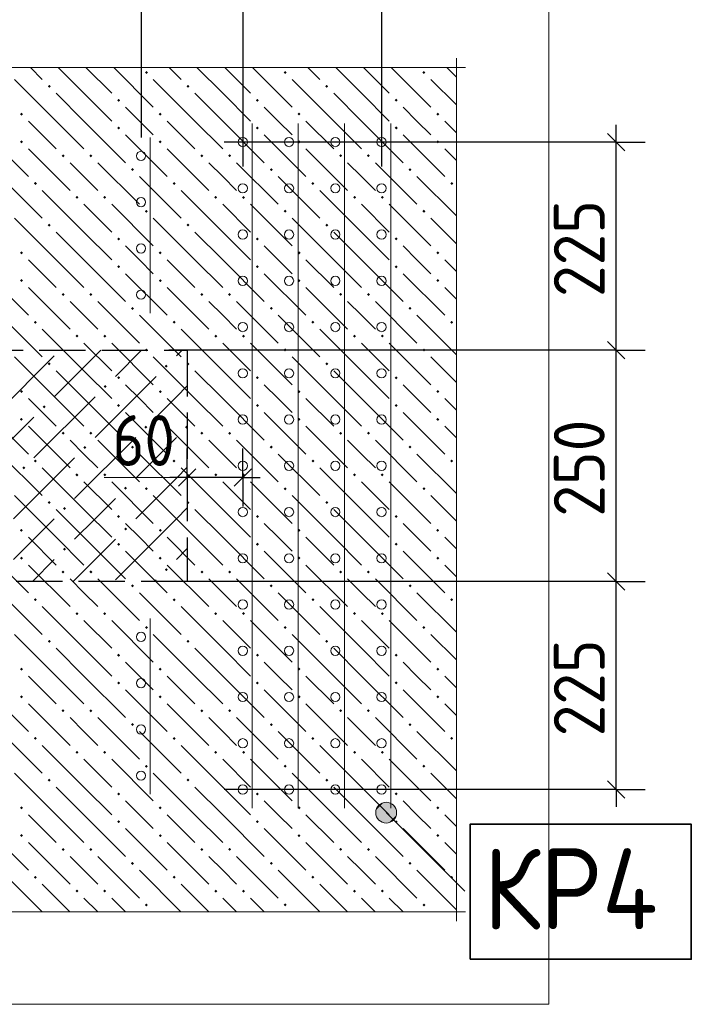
# Model space of a CAD drawing. Header units: millimetres. Extents: x 0 to 50400, y 0 to 35640.
# Tile 14 of 46: x 21059 to 24543, y 10773 to 15882. Entities that reach past the tile are written whole.
import ezdxf

# ---------------------------------------------------------------- set-up
doc = ezdxf.new("R2010")
doc.units = ezdxf.units.MM
doc.linetypes.add('______2', pattern=[324, 240, -84])
for name, color, linetype, lineweight in [('Standard', 7, 'Continuous', 25), ('ЖБ Перекрытие верхний уровень', 7, 'Continuous', 35), ('ЖБ Пилон', 7, 'Continuous', 35), ('Общий01', 7, 'Continuous', 13), ('Размерная линия_ общее', 7, 'Continuous', 13), ('Текст_ общее', 7, 'Continuous', 25)]:
    doc.layers.add(name, color=color, linetype=linetype, lineweight=lineweight)
doc.layers.add('Вспомогательная арматура', color=7, linetype='Continuous', lineweight=18, true_color=0x656565)
doc.layers.add('Поперечная арматура', color=7, linetype='Continuous', lineweight=18, true_color=0x5a2814)
doc.layers.add('Размерная выноска', color=7, linetype='Continuous')
doc.styles.add('ISOCPEUR', font='txt')

msp = doc.modelspace()

# ---------------------------------------------------------------- hatches: boundary and pattern name
at = {"layer": 'Standard', "linetype": 'Continuous', "lineweight": 13, "transparency": 33554687}
for points in [[(21811.1, 14084.3), (21818.9, 14092.1), (21826.7, 14084.3), (21818.9, 14076.5)], [(21494.3, 13978.7), (21502.1, 13986.5), (21509.9, 13978.7), (21502.1, 13970.9)], [(21177.5, 13873.1), (21185.3, 13880.9), (21193.1, 13873.1), (21185.3, 13865.3)], [(21705.5, 13767.5), (21713.3, 13775.3), (21721.1, 13767.5), (21713.3, 13759.7)], [(21916.7, 13767.5), (21924.5, 13775.3), (21927.9, 13771.9), (21927.9, 13763.1), (21924.5, 13759.7)], [(21388.7, 13661.9), (21396.5, 13669.7), (21404.3, 13661.9), (21396.5, 13654.1)], [(21071.9, 13556.3), (21079.7, 13564.1), (21087.5, 13556.3), (21079.7, 13548.5)], [(21599.9, 13450.7), (21607.7, 13458.5), (21615.5, 13450.7), (21607.7, 13442.9)], [(21283.1, 13345.1), (21290.9, 13352.9), (21298.7, 13345.1), (21290.9, 13337.3)], [(21599.9, 13239.5), (21607.7, 13247.3), (21615.5, 13239.5), (21607.7, 13231.7)], [(21283.1, 13133.9), (21290.9, 13141.7), (21298.7, 13133.9), (21290.9, 13126.1)], [(21811.1, 13028.3), (21818.9, 13036.1), (21826.7, 13028.3), (21818.9, 13020.5)]]:
    msp.add_hatch(color=7, dxfattribs=at).paths.add_polyline_path(points, flags=16)
at = {"layer": 'ЖБ Перекрытие верхний уровень', "linetype": 'Continuous', "lineweight": 18, "transparency": 33554687}
for points in [[(21707.9, 15608.3), (21715.7, 15616.1), (21723.5, 15608.3), (21715.7, 15600.5)], [(22427.9, 15608.3), (22435.7, 15616.1), (22443.5, 15608.3), (22435.7, 15600.5)], [(23147.9, 15608.3), (23155.7, 15616.1), (23163.5, 15608.3), (23155.7, 15600.5)], [(21203.9, 15536.3), (21211.7, 15544.1), (21219.5, 15536.3), (21211.7, 15528.5)], [(21923.9, 15536.3), (21931.7, 15544.1), (21939.5, 15536.3), (21931.7, 15528.5)], [(22643.9, 15536.3), (22651.7, 15544.1), (22659.5, 15536.3), (22651.7, 15528.5)], [(21563.9, 15464.3), (21571.7, 15472.1), (21579.5, 15464.3), (21571.7, 15456.5)], [(22283.9, 15464.3), (22291.7, 15472.1), (22299.5, 15464.3), (22291.7, 15456.5)], [(23003.9, 15464.3), (23011.7, 15472.1), (23019.5, 15464.3), (23011.7, 15456.5)], [(21059.9, 15392.3), (21067.7, 15400.1), (21075.5, 15392.3), (21067.7, 15384.5)], [(21779.9, 15392.3), (21787.7, 15400.1), (21795.5, 15392.3), (21787.7, 15384.5)], [(22499.9, 15392.3), (22507.7, 15400.1), (22515.5, 15392.3), (22507.7, 15384.5)], [(23219.9, 15392.3), (23227.7, 15400.1), (23235.5, 15392.3), (23227.7, 15384.5)], [(21563.9, 15320.3), (21571.7, 15328.1), (21579.5, 15320.3), (21571.7, 15312.5)], [(22283.9, 15320.3), (22291.7, 15328.1), (22299.5, 15320.3), (22291.7, 15312.5)], [(23003.9, 15320.3), (23011.7, 15328.1), (23019.5, 15320.3), (23011.7, 15312.5)], [(21059.9, 15248.3), (21067.7, 15256.1), (21075.5, 15248.3), (21067.7, 15240.5)], [(21779.9, 15248.3), (21787.7, 15256.1), (21795.5, 15248.3), (21787.7, 15240.5)], [(22499.9, 15248.3), (22507.7, 15256.1), (22515.5, 15248.3), (22507.7, 15240.5)], [(23219.9, 15248.3), (23227.7, 15256.1), (23235.5, 15248.3), (23227.7, 15240.5)], [(21275.9, 15176.3), (21283.7, 15184.1), (21291.5, 15176.3), (21283.7, 15168.5)], [(21419.9, 15176.3), (21427.7, 15184.1), (21435.5, 15176.3), (21427.7, 15168.5)], [(21995.9, 15176.3), (22003.7, 15184.1), (22011.5, 15176.3), (22003.7, 15168.5)], [(22139.9, 15176.3), (22147.7, 15184.1), (22155.5, 15176.3), (22147.7, 15168.5)], [(22715.9, 15176.3), (22723.7, 15184.1), (22731.5, 15176.3), (22723.7, 15168.5)], [(22859.9, 15176.3), (22867.7, 15184.1), (22875.5, 15176.3), (22867.7, 15168.5)], [(21635.9, 15104.3), (21643.7, 15112.1), (21651.5, 15104.3), (21643.7, 15096.5)], [(22355.9, 15104.3), (22363.7, 15112.1), (22371.5, 15104.3), (22363.7, 15096.5)], [(23075.9, 15104.3), (23083.7, 15112.1), (23091.5, 15104.3), (23083.7, 15096.5)], [(21131.9, 15032.3), (21139.7, 15040.1), (21147.5, 15032.3), (21139.7, 15024.5)], [(21851.9, 15032.3), (21859.7, 15040.1), (21867.5, 15032.3), (21859.7, 15024.5)], [(22571.9, 15032.3), (22579.7, 15040.1), (22587.5, 15032.3), (22579.7, 15024.5)], [(23291.9, 15032.3), (23299.7, 15040.1), (23307.5, 15032.3), (23299.7, 15024.5)], [(21347.9, 14960.3), (21355.7, 14968.1), (21363.5, 14960.3), (21355.7, 14952.5)], [(21491.9, 14960.3), (21499.7, 14968.1), (21507.5, 14960.3), (21499.7, 14952.5)], [(22067.9, 14960.3), (22075.7, 14968.1), (22083.5, 14960.3), (22075.7, 14952.5)], [(22211.9, 14960.3), (22219.7, 14968.1), (22227.5, 14960.3), (22219.7, 14952.5)], [(22787.9, 14960.3), (22795.7, 14968.1), (22803.5, 14960.3), (22795.7, 14952.5)], [(22931.9, 14960.3), (22939.7, 14968.1), (22947.5, 14960.3), (22939.7, 14952.5)], [(21707.9, 14888.3), (21715.7, 14896.1), (21723.5, 14888.3), (21715.7, 14880.5)], [(22427.9, 14888.3), (22435.7, 14896.1), (22443.5, 14888.3), (22435.7, 14880.5)], [(23147.9, 14888.3), (23155.7, 14896.1), (23163.5, 14888.3), (23155.7, 14880.5)], [(21203.9, 14816.3), (21211.7, 14824.1), (21219.5, 14816.3), (21211.7, 14808.5)], [(21923.9, 14816.3), (21931.7, 14824.1), (21939.5, 14816.3), (21931.7, 14808.5)], [(22643.9, 14816.3), (22651.7, 14824.1), (22659.5, 14816.3), (22651.7, 14808.5)], [(21563.9, 14744.3), (21571.7, 14752.1), (21579.5, 14744.3), (21571.7, 14736.5)], [(22283.9, 14744.3), (22291.7, 14752.1), (22299.5, 14744.3), (22291.7, 14736.5)], [(23003.9, 14744.3), (23011.7, 14752.1), (23019.5, 14744.3), (23011.7, 14736.5)], [(21059.9, 14672.3), (21067.7, 14680.1), (21075.5, 14672.3), (21067.7, 14664.5)], [(21779.9, 14672.3), (21787.7, 14680.1), (21795.5, 14672.3), (21787.7, 14664.5)], [(22499.9, 14672.3), (22507.7, 14680.1), (22515.5, 14672.3), (22507.7, 14664.5)], [(23219.9, 14672.3), (23227.7, 14680.1), (23235.5, 14672.3), (23227.7, 14664.5)], [(21563.9, 14600.3), (21571.7, 14608.1), (21579.5, 14600.3), (21571.7, 14592.5)], [(22283.9, 14600.3), (22291.7, 14608.1), (22299.5, 14600.3), (22291.7, 14592.5)], [(23003.9, 14600.3), (23011.7, 14608.1), (23019.5, 14600.3), (23011.7, 14592.5)], [(21059.9, 14528.3), (21067.7, 14536.1), (21075.5, 14528.3), (21067.7, 14520.5)], [(21779.9, 14528.3), (21787.7, 14536.1), (21795.5, 14528.3), (21787.7, 14520.5)], [(22499.9, 14528.3), (22507.7, 14536.1), (22515.5, 14528.3), (22507.7, 14520.5)], [(23219.9, 14528.3), (23227.7, 14536.1), (23235.5, 14528.3), (23227.7, 14520.5)], [(21275.9, 14456.3), (21283.7, 14464.1), (21291.5, 14456.3), (21283.7, 14448.5)], [(21419.9, 14456.3), (21427.7, 14464.1), (21435.5, 14456.3), (21427.7, 14448.5)], [(21995.9, 14456.3), (22003.7, 14464.1), (22011.5, 14456.3), (22003.7, 14448.5)], [(22139.9, 14456.3), (22147.7, 14464.1), (22155.5, 14456.3), (22147.7, 14448.5)], [(22715.9, 14456.3), (22723.7, 14464.1), (22731.5, 14456.3), (22723.7, 14448.5)], [(22859.9, 14456.3), (22867.7, 14464.1), (22875.5, 14456.3), (22867.7, 14448.5)], [(21635.9, 14384.3), (21643.7, 14392.1), (21651.5, 14384.3), (21643.7, 14376.5)], [(22355.9, 14384.3), (22363.7, 14392.1), (22371.5, 14384.3), (22363.7, 14376.5)], [(23075.9, 14384.3), (23083.7, 14392.1), (23091.5, 14384.3), (23083.7, 14376.5)], [(21131.9, 14312.3), (21139.7, 14320.1), (21147.5, 14312.3), (21139.7, 14304.5)], [(21851.9, 14312.3), (21859.7, 14320.1), (21867.5, 14312.3), (21859.7, 14304.5)], [(22571.9, 14312.3), (22579.7, 14320.1), (22587.5, 14312.3), (22579.7, 14304.5)], [(23291.9, 14312.3), (23299.7, 14320.1), (23307.5, 14312.3), (23299.7, 14304.5)], [(21347.9, 14240.3), (21355.7, 14248.1), (21363.5, 14240.3), (21355.7, 14232.5)], [(21491.9, 14240.3), (21499.7, 14248.1), (21507.5, 14240.3), (21499.7, 14232.5)], [(22067.9, 14240.3), (22075.7, 14248.1), (22083.5, 14240.3), (22075.7, 14232.5)], [(22211.9, 14240.3), (22219.7, 14248.1), (22227.5, 14240.3), (22219.7, 14232.5)], [(22787.9, 14240.3), (22795.7, 14248.1), (22803.5, 14240.3), (22795.7, 14232.5)], [(22931.9, 14240.3), (22939.7, 14248.1), (22947.5, 14240.3), (22939.7, 14232.5)], [(21707.9, 14168.3), (21715.7, 14176.1), (21723.5, 14168.3), (21715.7, 14160.5)], [(22427.9, 14168.3), (22435.7, 14176.1), (22443.5, 14168.3), (22435.7, 14160.5)], [(23147.9, 14168.3), (23155.7, 14176.1), (23163.5, 14168.3), (23155.7, 14160.5)], [(21203.9, 14096.3), (21211.7, 14104.1), (21219.5, 14096.3), (21211.7, 14088.5)], [(21923.9, 14096.3), (21931.7, 14104.1), (21939.5, 14096.3), (21931.7, 14088.5)], [(22643.9, 14096.3), (22651.7, 14104.1), (22659.5, 14096.3), (22651.7, 14088.5)], [(21563.9, 14024.3), (21571.7, 14032.1), (21579.5, 14024.3), (21571.7, 14016.5)], [(22283.9, 14024.3), (22291.7, 14032.1), (22299.5, 14024.3), (22291.7, 14016.5)], [(23003.9, 14024.3), (23011.7, 14032.1), (23019.5, 14024.3), (23011.7, 14016.5)], [(21059.9, 13952.3), (21067.7, 13960.1), (21075.5, 13952.3), (21067.7, 13944.5)], [(21779.9, 13952.3), (21787.7, 13960.1), (21795.5, 13952.3), (21787.7, 13944.5)], [(22499.9, 13952.3), (22507.7, 13960.1), (22515.5, 13952.3), (22507.7, 13944.5)], [(23219.9, 13952.3), (23227.7, 13960.1), (23235.5, 13952.3), (23227.7, 13944.5)], [(21563.9, 13880.3), (21571.7, 13888.1), (21579.5, 13880.3), (21571.7, 13872.5)], [(22283.9, 13880.3), (22291.7, 13888.1), (22299.5, 13880.3), (22291.7, 13872.5)], [(23003.9, 13880.3), (23011.7, 13888.1), (23019.5, 13880.3), (23011.7, 13872.5)], [(21059.9, 13808.3), (21067.7, 13816.1), (21075.5, 13808.3), (21067.7, 13800.5)], [(21779.9, 13808.3), (21787.7, 13816.1), (21795.5, 13808.3), (21787.7, 13800.5)], [(22499.9, 13808.3), (22507.7, 13816.1), (22515.5, 13808.3), (22507.7, 13800.5)], [(23219.9, 13808.3), (23227.7, 13816.1), (23235.5, 13808.3), (23227.7, 13800.5)], [(21275.9, 13736.3), (21283.7, 13744.1), (21291.5, 13736.3), (21283.7, 13728.5)], [(21419.9, 13736.3), (21427.7, 13744.1), (21435.5, 13736.3), (21427.7, 13728.5)], [(21995.9, 13736.3), (22003.7, 13744.1), (22011.5, 13736.3), (22003.7, 13728.5)], [(22139.9, 13736.3), (22147.7, 13744.1), (22155.5, 13736.3), (22147.7, 13728.5)], [(22715.9, 13736.3), (22723.7, 13744.1), (22731.5, 13736.3), (22723.7, 13728.5)], [(22859.9, 13736.3), (22867.7, 13744.1), (22875.5, 13736.3), (22867.7, 13728.5)], [(21635.9, 13664.3), (21643.7, 13672.1), (21651.5, 13664.3), (21643.7, 13656.5)], [(22355.9, 13664.3), (22363.7, 13672.1), (22371.5, 13664.3), (22363.7, 13656.5)], [(23075.9, 13664.3), (23083.7, 13672.1), (23091.5, 13664.3), (23083.7, 13656.5)], [(21131.9, 13592.3), (21139.7, 13600.1), (21147.5, 13592.3), (21139.7, 13584.5)], [(21851.9, 13592.3), (21859.7, 13600.1), (21867.5, 13592.3), (21859.7, 13584.5)], [(22571.9, 13592.3), (22579.7, 13600.1), (22587.5, 13592.3), (22579.7, 13584.5)], [(23291.9, 13592.3), (23299.7, 13600.1), (23307.5, 13592.3), (23299.7, 13584.5)], [(21347.9, 13520.3), (21355.7, 13528.1), (21363.5, 13520.3), (21355.7, 13512.5)], [(21491.9, 13520.3), (21499.7, 13528.1), (21507.5, 13520.3), (21499.7, 13512.5)], [(22067.9, 13520.3), (22075.7, 13528.1), (22083.5, 13520.3), (22075.7, 13512.5)], [(22211.9, 13520.3), (22219.7, 13528.1), (22227.5, 13520.3), (22219.7, 13512.5)], [(22787.9, 13520.3), (22795.7, 13528.1), (22803.5, 13520.3), (22795.7, 13512.5)], [(22931.9, 13520.3), (22939.7, 13528.1), (22947.5, 13520.3), (22939.7, 13512.5)], [(21707.9, 13448.3), (21715.7, 13456.1), (21723.5, 13448.3), (21715.7, 13440.5)], [(22427.9, 13448.3), (22435.7, 13456.1), (22443.5, 13448.3), (22435.7, 13440.5)], [(23147.9, 13448.3), (23155.7, 13456.1), (23163.5, 13448.3), (23155.7, 13440.5)], [(21203.9, 13376.3), (21211.7, 13384.1), (21219.5, 13376.3), (21211.7, 13368.5)], [(21923.9, 13376.3), (21931.7, 13384.1), (21939.5, 13376.3), (21931.7, 13368.5)], [(22643.9, 13376.3), (22651.7, 13384.1), (22659.5, 13376.3), (22651.7, 13368.5)], [(21563.9, 13304.3), (21571.7, 13312.1), (21579.5, 13304.3), (21571.7, 13296.5)], [(22283.9, 13304.3), (22291.7, 13312.1), (22299.5, 13304.3), (22291.7, 13296.5)], [(23003.9, 13304.3), (23011.7, 13312.1), (23019.5, 13304.3), (23011.7, 13296.5)], [(21059.9, 13232.3), (21067.7, 13240.1), (21075.5, 13232.3), (21067.7, 13224.5)], [(21779.9, 13232.3), (21787.7, 13240.1), (21795.5, 13232.3), (21787.7, 13224.5)], [(22499.9, 13232.3), (22507.7, 13240.1), (22515.5, 13232.3), (22507.7, 13224.5)], [(23219.9, 13232.3), (23227.7, 13240.1), (23235.5, 13232.3), (23227.7, 13224.5)], [(21563.9, 13160.3), (21571.7, 13168.1), (21579.5, 13160.3), (21571.7, 13152.5)], [(22283.9, 13160.3), (22291.7, 13168.1), (22299.5, 13160.3), (22291.7, 13152.5)], [(23003.9, 13160.3), (23011.7, 13168.1), (23019.5, 13160.3), (23011.7, 13152.5)], [(21059.9, 13088.3), (21067.7, 13096.1), (21075.5, 13088.3), (21067.7, 13080.5)], [(21779.9, 13088.3), (21787.7, 13096.1), (21795.5, 13088.3), (21787.7, 13080.5)], [(22499.9, 13088.3), (22507.7, 13096.1), (22515.5, 13088.3), (22507.7, 13080.5)], [(23219.9, 13088.3), (23227.7, 13096.1), (23235.5, 13088.3), (23227.7, 13080.5)], [(21275.9, 13016.3), (21283.7, 13024.1), (21291.5, 13016.3), (21283.7, 13008.5)], [(21419.9, 13016.3), (21427.7, 13024.1), (21435.5, 13016.3), (21427.7, 13008.5)], [(21995.9, 13016.3), (22003.7, 13024.1), (22011.5, 13016.3), (22003.7, 13008.5)], [(22139.9, 13016.3), (22147.7, 13024.1), (22155.5, 13016.3), (22147.7, 13008.5)], [(22715.9, 13016.3), (22723.7, 13024.1), (22731.5, 13016.3), (22723.7, 13008.5)], [(22859.9, 13016.3), (22867.7, 13024.1), (22875.5, 13016.3), (22867.7, 13008.5)], [(21635.9, 12944.3), (21643.7, 12952.1), (21651.5, 12944.3), (21643.7, 12936.5)], [(22355.9, 12944.3), (22363.7, 12952.1), (22371.5, 12944.3), (22363.7, 12936.5)], [(23075.9, 12944.3), (23083.7, 12952.1), (23091.5, 12944.3), (23083.7, 12936.5)], [(21131.9, 12872.3), (21139.7, 12880.1), (21147.5, 12872.3), (21139.7, 12864.5)], [(21851.9, 12872.3), (21859.7, 12880.1), (21867.5, 12872.3), (21859.7, 12864.5)], [(22571.9, 12872.3), (22579.7, 12880.1), (22587.5, 12872.3), (22579.7, 12864.5)], [(23291.9, 12872.3), (23299.7, 12880.1), (23307.5, 12872.3), (23299.7, 12864.5)], [(21347.9, 12800.3), (21355.7, 12808.1), (21363.5, 12800.3), (21355.7, 12792.5)], [(21491.9, 12800.3), (21499.7, 12808.1), (21507.5, 12800.3), (21499.7, 12792.5)], [(22067.9, 12800.3), (22075.7, 12808.1), (22083.5, 12800.3), (22075.7, 12792.5)], [(22211.9, 12800.3), (22219.7, 12808.1), (22227.5, 12800.3), (22219.7, 12792.5)], [(22787.9, 12800.3), (22795.7, 12808.1), (22803.5, 12800.3), (22795.7, 12792.5)], [(22931.9, 12800.3), (22939.7, 12808.1), (22947.5, 12800.3), (22939.7, 12792.5)], [(21707.9, 12728.3), (21715.7, 12736.1), (21723.5, 12728.3), (21715.7, 12720.5)], [(22427.9, 12728.3), (22435.7, 12736.1), (22443.5, 12728.3), (22435.7, 12720.5)], [(23147.9, 12728.3), (23155.7, 12736.1), (23163.5, 12728.3), (23155.7, 12720.5)], [(21203.9, 12656.3), (21211.7, 12664.1), (21219.5, 12656.3), (21211.7, 12648.5)], [(21923.9, 12656.3), (21931.7, 12664.1), (21939.5, 12656.3), (21931.7, 12648.5)], [(22643.9, 12656.3), (22651.7, 12664.1), (22659.5, 12656.3), (22651.7, 12648.5)], [(21563.9, 12584.3), (21571.7, 12592.1), (21579.5, 12584.3), (21571.7, 12576.5)], [(22283.9, 12584.3), (22291.7, 12592.1), (22299.5, 12584.3), (22291.7, 12576.5)], [(23003.9, 12584.3), (23011.7, 12592.1), (23019.5, 12584.3), (23011.7, 12576.5)], [(21059.9, 12512.3), (21067.7, 12520.1), (21075.5, 12512.3), (21067.7, 12504.5)], [(21779.9, 12512.3), (21787.7, 12520.1), (21795.5, 12512.3), (21787.7, 12504.5)], [(22499.9, 12512.3), (22507.7, 12520.1), (22515.5, 12512.3), (22507.7, 12504.5)], [(23219.9, 12512.3), (23227.7, 12520.1), (23235.5, 12512.3), (23227.7, 12504.5)], [(21563.9, 12440.3), (21571.7, 12448.1), (21579.5, 12440.3), (21571.7, 12432.5)], [(22283.9, 12440.3), (22291.7, 12448.1), (22299.5, 12440.3), (22291.7, 12432.5)], [(23003.9, 12440.3), (23011.7, 12448.1), (23019.5, 12440.3), (23011.7, 12432.5)], [(21059.9, 12368.3), (21067.7, 12376.1), (21075.5, 12368.3), (21067.7, 12360.5)], [(21779.9, 12368.3), (21787.7, 12376.1), (21795.5, 12368.3), (21787.7, 12360.5)], [(22499.9, 12368.3), (22507.7, 12376.1), (22515.5, 12368.3), (22507.7, 12360.5)], [(23219.9, 12368.3), (23227.7, 12376.1), (23235.5, 12368.3), (23227.7, 12360.5)], [(21275.9, 12296.3), (21283.7, 12304.1), (21291.5, 12296.3), (21283.7, 12288.5)], [(21419.9, 12296.3), (21427.7, 12304.1), (21435.5, 12296.3), (21427.7, 12288.5)], [(21995.9, 12296.3), (22003.7, 12304.1), (22011.5, 12296.3), (22003.7, 12288.5)], [(22139.9, 12296.3), (22147.7, 12304.1), (22155.5, 12296.3), (22147.7, 12288.5)], [(22715.9, 12296.3), (22723.7, 12304.1), (22731.5, 12296.3), (22723.7, 12288.5)], [(22859.9, 12296.3), (22867.7, 12304.1), (22875.5, 12296.3), (22867.7, 12288.5)], [(21635.9, 12224.3), (21643.7, 12232.1), (21651.5, 12224.3), (21643.7, 12216.5)], [(22355.9, 12224.3), (22363.7, 12232.1), (22371.5, 12224.3), (22363.7, 12216.5)], [(23075.9, 12224.3), (23083.7, 12232.1), (23091.5, 12224.3), (23083.7, 12216.5)], [(21131.9, 12152.3), (21139.7, 12160.1), (21147.5, 12152.3), (21139.7, 12144.5)], [(21851.9, 12152.3), (21859.7, 12160.1), (21867.5, 12152.3), (21859.7, 12144.5)], [(22571.9, 12152.3), (22579.7, 12160.1), (22587.5, 12152.3), (22579.7, 12144.5)], [(23291.9, 12152.3), (23299.7, 12160.1), (23307.5, 12152.3), (23299.7, 12144.5)], [(21347.9, 12080.3), (21355.7, 12088.1), (21363.5, 12080.3), (21355.7, 12072.5)], [(21491.9, 12080.3), (21499.7, 12088.1), (21507.5, 12080.3), (21499.7, 12072.5)], [(22067.9, 12080.3), (22075.7, 12088.1), (22083.5, 12080.3), (22075.7, 12072.5)], [(22211.9, 12080.3), (22219.7, 12088.1), (22227.5, 12080.3), (22219.7, 12072.5)], [(22787.9, 12080.3), (22795.7, 12088.1), (22803.5, 12080.3), (22795.7, 12072.5)], [(22931.9, 12080.3), (22939.7, 12088.1), (22947.5, 12080.3), (22939.7, 12072.5)], [(21707.9, 12008.3), (21715.7, 12016.1), (21723.5, 12008.3), (21715.7, 12000.5)], [(22427.9, 12008.3), (22435.7, 12016.1), (22443.5, 12008.3), (22435.7, 12000.5)], [(23147.9, 12008.3), (23155.7, 12016.1), (23163.5, 12008.3), (23155.7, 12000.5)], [(21203.9, 11936.3), (21211.7, 11944.1), (21219.5, 11936.3), (21211.7, 11928.5)], [(21923.9, 11936.3), (21931.7, 11944.1), (21939.5, 11936.3), (21931.7, 11928.5)], [(22643.9, 11936.3), (22651.7, 11944.1), (22659.5, 11936.3), (22651.7, 11928.5)], [(21563.9, 11864.3), (21571.7, 11872.1), (21579.5, 11864.3), (21571.7, 11856.5)], [(22283.9, 11864.3), (22291.7, 11872.1), (22299.5, 11864.3), (22291.7, 11856.5)], [(23003.9, 11864.3), (23011.7, 11872.1), (23019.5, 11864.3), (23011.7, 11856.5)], [(21059.9, 11792.3), (21067.7, 11800.1), (21075.5, 11792.3), (21067.7, 11784.5)], [(21779.9, 11792.3), (21787.7, 11800.1), (21795.5, 11792.3), (21787.7, 11784.5)], [(22499.9, 11792.3), (22507.7, 11800.1), (22515.5, 11792.3), (22507.7, 11784.5)], [(23219.9, 11792.3), (23227.7, 11800.1), (23235.5, 11792.3), (23227.7, 11784.5)], [(21563.9, 11720.3), (21571.7, 11728.1), (21579.5, 11720.3), (21571.7, 11712.5)], [(22283.9, 11720.3), (22291.7, 11728.1), (22299.5, 11720.3), (22291.7, 11712.5)], [(23003.9, 11720.3), (23011.7, 11728.1), (23019.5, 11720.3), (23011.7, 11712.5)], [(21059.9, 11648.3), (21067.7, 11656.1), (21075.5, 11648.3), (21067.7, 11640.5)], [(21779.9, 11648.3), (21787.7, 11656.1), (21795.5, 11648.3), (21787.7, 11640.5)], [(22499.9, 11648.3), (22507.7, 11656.1), (22515.5, 11648.3), (22507.7, 11640.5)], [(23219.9, 11648.3), (23227.7, 11656.1), (23235.5, 11648.3), (23227.7, 11640.5)], [(21275.9, 11576.3), (21283.7, 11584.1), (21291.5, 11576.3), (21283.7, 11568.5)], [(21419.9, 11576.3), (21427.7, 11584.1), (21435.5, 11576.3), (21427.7, 11568.5)], [(21995.9, 11576.3), (22003.7, 11584.1), (22011.5, 11576.3), (22003.7, 11568.5)], [(22139.9, 11576.3), (22147.7, 11584.1), (22155.5, 11576.3), (22147.7, 11568.5)], [(22715.9, 11576.3), (22723.7, 11584.1), (22731.5, 11576.3), (22723.7, 11568.5)], [(22859.9, 11576.3), (22867.7, 11584.1), (22875.5, 11576.3), (22867.7, 11568.5)], [(21635.9, 11504.3), (21643.7, 11512.1), (21651.5, 11504.3), (21643.7, 11496.5)], [(22355.9, 11504.3), (22363.7, 11512.1), (22371.5, 11504.3), (22363.7, 11496.5)], [(23075.9, 11504.3), (23083.7, 11512.1), (23091.5, 11504.3), (23083.7, 11496.5)], [(21131.9, 11432.3), (21139.7, 11440.1), (21147.5, 11432.3), (21139.7, 11424.5)], [(21851.9, 11432.3), (21859.7, 11440.1), (21867.5, 11432.3), (21859.7, 11424.5)], [(22571.9, 11432.3), (22579.7, 11440.1), (22587.5, 11432.3), (22579.7, 11424.5)], [(23291.9, 11432.3), (23299.7, 11440.1), (23307.5, 11432.3), (23299.7, 11424.5)], [(21347.9, 11360.3), (21355.7, 11368.1), (21363.5, 11360.3), (21355.7, 11352.5)], [(21491.9, 11360.3), (21499.7, 11368.1), (21507.5, 11360.3), (21499.7, 11352.5)], [(22067.9, 11360.3), (22075.7, 11368.1), (22083.5, 11360.3), (22075.7, 11352.5)], [(22211.9, 11360.3), (22219.7, 11368.1), (22227.5, 11360.3), (22219.7, 11352.5)], [(22787.9, 11360.3), (22795.7, 11368.1), (22803.5, 11360.3), (22795.7, 11352.5)], [(22931.9, 11360.3), (22939.7, 11368.1), (22947.5, 11360.3), (22939.7, 11352.5)], [(21707.9, 11288.3), (21715.7, 11296.1), (21723.5, 11288.3), (21715.7, 11280.5)], [(22427.9, 11288.3), (22435.7, 11296.1), (22443.5, 11288.3), (22435.7, 11280.5)], [(23147.9, 11288.3), (23155.7, 11296.1), (23163.5, 11288.3), (23155.7, 11280.5)]]:
    msp.add_hatch(color=7, dxfattribs=at).paths.add_polyline_path(points, flags=16)
at = {"layer": 'Общий01', "linetype": 'Continuous', "lineweight": 13, "transparency": 33554687}
for points in [[(22908, 11781), (22946.1, 11819.2), (22921.7, 11805.5)], [(22946.1, 11819.2), (22908, 11781), (22908, 11753.5)], [(22946.1, 11819.2), (22908, 11753.5), (22973.6, 11819.2)], [(22973.6, 11819.2), (22908, 11753.5), (22921.7, 11729.1)], [(22973.6, 11819.2), (22921.7, 11729.1), (22998.1, 11805.5)], [(22998.1, 11805.5), (22921.7, 11729.1), (22946.1, 11715.4)], [(22998.1, 11805.5), (22946.1, 11715.4), (23011.8, 11781)], [(23011.8, 11781), (22946.1, 11715.4), (22973.6, 11715.4)], [(23011.8, 11781), (22973.6, 11715.4), (23011.8, 11753.5)], [(23011.8, 11753.5), (22973.6, 11715.4), (22998.1, 11729.1)]]:
    msp.add_hatch(color=7, dxfattribs=at).paths.add_polyline_path(points)

# ---------------------------------------------------------------- linework, layer by layer
at = {"layer": 'Standard', "color": 251, "linetype": 'Continuous', "lineweight": -3, "true_color": 0x656565, "transparency": 33554687}
for p, q in [((21687.9, 16244.7), (21687.9, 15271.3)), ((22215.9, 16244.7), (22215.9, 15119.7)), ((22935.9, 16244.7), (22935.9, 15119.7)), ((24153.6, 15247.3), (22119.9, 15247.3)), ((24153.6, 15247.3), (24003.6, 15247.3)), ((24153.6, 15247.3), (24303.6, 15247.3)), ((24153.6, 14167.3), (24003.6, 14167.3)), ((24153.6, 14167.3), (24303.6, 14167.3)), ((21927.9, 13506.3), (21927.9, 13656.3)), ((22215.9, 13506.3), (22215.9, 13656.3)), ((22215.9, 13506.3), (22215.9, 13554.1)), ((21927.9, 13506.3), (21927.9, 13537)), ((21927.9, 13506.3), (21927.9, 13356.3)), ((22215.9, 13506.3), (22215.9, 13356.3)), ((24153.6, 12967.3), (24003.6, 12967.3)), ((24153.6, 12967.3), (24303.6, 12967.3)), ((24153.6, 11887.3), (22119.9, 11887.3)), ((24153.6, 11887.3), (24003.6, 11887.3)), ((24153.6, 11887.3), (24303.6, 11887.3))]:
    msp.add_line(p, q, dxfattribs=at)
at = {"layer": 'Standard', "color": 7, "linetype": 'Continuous', "lineweight": -3, "transparency": 33554687}
for p, q in [((24153.6, 15247.3), (24153.6, 15337.3)), ((24153.6, 14167.3), (24153.6, 15247.3)), ((24153.6, 12967.3), (24153.6, 14167.3)), ((21927.9, 13506.3), (21837.9, 13506.3)), ((22215.9, 13506.3), (21927.9, 13506.3)), ((22215.9, 13506.3), (22305.9, 13506.3)), ((24153.6, 11887.3), (24153.6, 11797.3))]:
    msp.add_line(p, q, dxfattribs=at)
at = {"layer": 'Standard', "color": 7, "linetype": 'Continuous', "lineweight": 25, "transparency": 33554687}
for p, q in [((24198.6, 15202.3), (24108.6, 15292.3)), ((24198.6, 14122.3), (24108.6, 14212.3)), ((21972.9, 13551.3), (21882.9, 13461.3)), ((22260.9, 13551.3), (22170.9, 13461.3)), ((24198.6, 12922.3), (24108.6, 13012.3)), ((24198.6, 11842.3), (24108.6, 11932.3))]:
    msp.add_line(p, q, dxfattribs=at)
at = {"layer": 'Standard', "color": 253, "linetype": 'Continuous', "lineweight": 13, "true_color": 0xa0a0a0, "transparency": 33554687}
for p, q in [((21479.5, 14167.3), (21238.1, 13925.9)), ((21690.7, 14167.3), (21554.9, 14031.5)), ((21901.9, 14167.3), (21871.7, 14137.1)), ((21238.1, 14137.1), (20921.3, 13820.3)), ((21766.1, 14031.5), (21449.3, 13714.7)), ((21871.7, 13925.9), (21927.9, 13982.1)), ((21449.3, 13925.9), (21132.5, 13609.1)), ((21766.1, 13820.3), (21871.7, 13925.9)), ((20815.7, 13503.5), (21132.5, 13820.3)), ((21660.5, 13714.7), (21343.7, 13397.9)), ((21871.7, 13714.7), (21660.5, 13503.5)), ((21026.9, 13292.3), (21343.7, 13609.1)), ((21871.7, 13503.5), (21927.9, 13559.7)), ((21871.7, 13503.5), (21660.5, 13292.3)), ((21449.3, 13292.3), (21554.9, 13397.9)), ((21927.9, 13348.5), (21871.7, 13292.3)), ((21238.1, 13292.3), (21026.9, 13081.1)), ((21343.7, 13186.7), (21449.3, 13292.3)), ((21871.7, 13292.3), (21554.9, 12975.5)), ((21554.9, 13186.7), (21335.5, 12967.3)), ((21927.9, 13137.3), (21871.7, 13081.1)), ((21238.1, 13081.1), (21124.3, 12967.3)), ((21766.1, 12975.5), (21757.9, 12967.3))]:
    msp.add_line(p, q, dxfattribs=at)
at = {"layer": 'Standard', "color": 254, "linetype": 'Continuous', "lineweight": 18, "true_color": 0xc4c4ff, "transparency": 33554687}
msp.add_lwpolyline([(16773.7, 10772.8), (23804.2, 10772.8), (23804.2, 16113.9), (16773.7, 16113.9), (16773.7, 10772.8)], dxfattribs=at)
at = {"layer": 'Standard', "color": 251, "linetype": 'Continuous', "lineweight": -3, "true_color": 0x656565, "transparency": 33554687}
for points in [[(24153.6, 14167.3), (24133.2, 14167.3), (24133.2, 14167.3), (21831.9, 14167.3)], [(24153.6, 12967.3), (24133.2, 12967.3), (24133.2, 12967.3), (24133.2, 12967.3), (24133.2, 12967.3), (21831.9, 12967.3)]]:
    msp.add_lwpolyline(points, dxfattribs=at)
at = {"layer": 'Standard', "color": 7, "linetype": 'Continuous', "lineweight": -3, "transparency": 33554687}
msp.add_lwpolyline([(24153.6, 11887.3), (24153.6, 12073.3), (24153.6, 12073.3), (24153.6, 12967.3)], dxfattribs=at)
at = {"layer": 'Вспомогательная арматура', "color": 251, "linetype": 'Continuous', "lineweight": 18, "true_color": 0x656565, "transparency": 33554687}
for p, q in [((22263.9, 15343.3), (22263.9, 11791.3)), ((22263.9, 15343.3), (22263.9, 11791.3)), ((22503.9, 15343.3), (22503.9, 11791.3)), ((22503.9, 15343.3), (22503.9, 11791.3)), ((22743.9, 15343.3), (22743.9, 11791.3)), ((22743.9, 15343.3), (22743.9, 11791.3)), ((22983.9, 15343.3), (22983.9, 11791.3)), ((22983.9, 15343.3), (22983.9, 11791.3)), ((21735.9, 14359.3), (21735.9, 15271.3)), ((21735.9, 14359.3), (21735.9, 15271.3)), ((21735.9, 12775.3), (21735.9, 11863.3)), ((21735.9, 12775.3), (21735.9, 11863.3))]:
    msp.add_line(p, q, dxfattribs=at)
at = {"layer": 'ЖБ Перекрытие верхний уровень', "color": 9, "linetype": 'Continuous', "lineweight": 18, "true_color": 0xc7c7c7, "transparency": 33554687}
for p, q in [((21114.1, 15633.9), (21175.7, 15572.3)), ((21391.7, 15500.3), (21258.1, 15633.9)), ((21402.1, 15633.9), (21535.7, 15500.3)), ((21546.1, 15633.9), (21751.7, 15428.3)), ((21834.1, 15633.9), (21895.7, 15572.3)), ((22111.7, 15500.3), (21978.1, 15633.9)), ((22122.1, 15633.9), (22255.7, 15500.3)), ((22266.1, 15633.9), (22471.7, 15428.3)), ((22554.1, 15633.9), (22615.7, 15572.3)), ((22831.7, 15500.3), (22698.1, 15633.9)), ((22842.1, 15633.9), (22975.7, 15500.3)), ((22986.1, 15633.9), (23191.7, 15428.3)), ((23274.1, 15633.9), (23324.2, 15583.8)), ((21247.7, 15356.3), (21031.7, 15572.3)), ((21967.7, 15356.3), (21751.7, 15572.3)), ((22687.7, 15356.3), (22471.7, 15572.3)), ((23324.2, 15439.8), (23191.7, 15572.3)), ((21247.7, 15500.3), (21391.7, 15356.3)), ((21391.7, 15500.3), (21535.7, 15356.3)), ((21967.7, 15500.3), (22111.7, 15356.3)), ((22111.7, 15500.3), (22255.7, 15356.3)), ((22687.7, 15500.3), (22831.7, 15356.3)), ((22831.7, 15500.3), (22975.7, 15356.3)), ((21679.7, 15356.3), (21607.7, 15428.3)), ((22399.7, 15356.3), (22327.7, 15428.3)), ((23119.7, 15356.3), (23047.7, 15428.3)), ((21103.7, 15356.3), (21247.7, 15212.3)), ((21247.7, 15356.3), (21391.7, 15212.3)), ((21391.7, 15356.3), (21607.7, 15140.3)), ((21751.7, 15284.3), (21679.7, 15356.3)), ((21823.7, 15356.3), (21967.7, 15212.3)), ((21967.7, 15356.3), (22111.7, 15212.3)), ((22111.7, 15356.3), (22327.7, 15140.3)), ((22471.7, 15284.3), (22399.7, 15356.3)), ((22543.7, 15356.3), (22687.7, 15212.3)), ((22687.7, 15356.3), (22831.7, 15212.3)), ((22831.7, 15356.3), (23047.7, 15140.3)), ((23191.7, 15284.3), (23119.7, 15356.3)), ((23263.7, 15356.3), (23324.2, 15295.8)), ((20887.7, 15284.3), (21103.7, 15068.3)), ((21607.7, 15284.3), (21823.7, 15068.3)), ((22327.7, 15284.3), (22543.7, 15068.3)), ((23047.7, 15284.3), (23263.7, 15068.3)), ((21103.7, 15212.3), (21319.7, 14996.3)), ((21823.7, 15212.3), (22039.7, 14996.3)), ((22543.7, 15212.3), (22759.7, 14996.3)), ((23263.7, 15212.3), (23324.2, 15151.8)), ((21391.7, 15068.3), (21319.7, 15140.3)), ((21463.7, 15140.3), (21679.7, 14924.3)), ((22111.7, 15068.3), (22039.7, 15140.3)), ((22183.7, 15140.3), (22399.7, 14924.3)), ((22831.7, 15068.3), (22759.7, 15140.3)), ((22903.7, 15140.3), (23119.7, 14924.3)), ((20959.7, 15068.3), (21175.7, 14852.3)), ((21463.7, 14996.3), (21391.7, 15068.3)), ((21679.7, 15068.3), (21895.7, 14852.3)), ((22183.7, 14996.3), (22111.7, 15068.3)), ((22399.7, 15068.3), (22615.7, 14852.3)), ((22903.7, 14996.3), (22831.7, 15068.3)), ((23119.7, 15068.3), (23324.2, 14863.8)), ((21391.7, 14780.3), (21175.7, 14996.3)), ((22111.7, 14780.3), (21895.7, 14996.3)), ((22831.7, 14780.3), (22615.7, 14996.3)), ((21391.7, 14924.3), (21535.7, 14780.3)), ((21535.7, 14924.3), (21751.7, 14708.3)), ((22111.7, 14924.3), (22255.7, 14780.3)), ((22255.7, 14924.3), (22471.7, 14708.3)), ((22831.7, 14924.3), (22975.7, 14780.3)), ((22975.7, 14924.3), (23191.7, 14708.3)), ((21247.7, 14636.3), (21031.7, 14852.3)), ((21967.7, 14636.3), (21751.7, 14852.3)), ((22687.7, 14636.3), (22471.7, 14852.3)), ((23324.2, 14719.8), (23191.7, 14852.3)), ((21247.7, 14780.3), (21391.7, 14636.3)), ((21391.7, 14780.3), (21535.7, 14636.3)), ((21967.7, 14780.3), (22111.7, 14636.3)), ((22111.7, 14780.3), (22255.7, 14636.3)), ((22687.7, 14780.3), (22831.7, 14636.3)), ((22831.7, 14780.3), (22975.7, 14636.3)), ((21679.7, 14636.3), (21607.7, 14708.3)), ((22399.7, 14636.3), (22327.7, 14708.3)), ((23119.7, 14636.3), (23047.7, 14708.3)), ((21103.7, 14636.3), (21247.7, 14492.3)), ((21247.7, 14636.3), (21391.7, 14492.3)), ((21391.7, 14636.3), (21607.7, 14420.3)), ((21751.7, 14564.3), (21679.7, 14636.3)), ((21823.7, 14636.3), (21967.7, 14492.3)), ((21967.7, 14636.3), (22111.7, 14492.3)), ((22111.7, 14636.3), (22327.7, 14420.3)), ((22471.7, 14564.3), (22399.7, 14636.3)), ((22543.7, 14636.3), (22687.7, 14492.3)), ((22687.7, 14636.3), (22831.7, 14492.3)), ((22831.7, 14636.3), (23047.7, 14420.3)), ((23191.7, 14564.3), (23119.7, 14636.3)), ((23263.7, 14636.3), (23324.2, 14575.8)), ((20887.7, 14564.3), (21103.7, 14348.3)), ((21607.7, 14564.3), (21823.7, 14348.3)), ((22327.7, 14564.3), (22543.7, 14348.3)), ((23047.7, 14564.3), (23263.7, 14348.3)), ((21103.7, 14492.3), (21319.7, 14276.3)), ((21823.7, 14492.3), (22039.7, 14276.3)), ((22543.7, 14492.3), (22759.7, 14276.3)), ((23263.7, 14492.3), (23324.2, 14431.8)), ((21391.7, 14348.3), (21319.7, 14420.3)), ((21463.7, 14420.3), (21679.7, 14204.3)), ((22111.7, 14348.3), (22039.7, 14420.3)), ((22183.7, 14420.3), (22399.7, 14204.3)), ((22831.7, 14348.3), (22759.7, 14420.3)), ((22903.7, 14420.3), (23119.7, 14204.3)), ((20959.7, 14348.3), (21175.7, 14132.3)), ((21463.7, 14276.3), (21391.7, 14348.3)), ((21679.7, 14348.3), (21895.7, 14132.3)), ((22183.7, 14276.3), (22111.7, 14348.3)), ((22399.7, 14348.3), (22615.7, 14132.3)), ((22903.7, 14276.3), (22831.7, 14348.3)), ((23119.7, 14348.3), (23324.2, 14143.8)), ((21391.7, 14060.3), (21175.7, 14276.3)), ((22111.7, 14060.3), (21895.7, 14276.3)), ((22831.7, 14060.3), (22615.7, 14276.3)), ((21391.7, 14204.3), (21535.7, 14060.3)), ((21535.7, 14204.3), (21751.7, 13988.3)), ((22111.7, 14204.3), (22255.7, 14060.3)), ((22255.7, 14204.3), (22471.7, 13988.3)), ((22831.7, 14204.3), (22975.7, 14060.3)), ((22975.7, 14204.3), (23191.7, 13988.3)), ((21247.7, 13916.3), (21031.7, 14132.3)), ((21967.7, 13916.3), (21751.7, 14132.3)), ((22687.7, 13916.3), (22471.7, 14132.3)), ((23324.2, 13999.8), (23191.7, 14132.3)), ((21247.7, 14060.3), (21391.7, 13916.3)), ((21391.7, 14060.3), (21535.7, 13916.3)), ((21967.7, 14060.3), (22111.7, 13916.3)), ((22111.7, 14060.3), (22255.7, 13916.3)), ((22687.7, 14060.3), (22831.7, 13916.3)), ((22831.7, 14060.3), (22975.7, 13916.3)), ((21679.7, 13916.3), (21607.7, 13988.3)), ((22399.7, 13916.3), (22327.7, 13988.3)), ((23119.7, 13916.3), (23047.7, 13988.3)), ((21103.7, 13916.3), (21247.7, 13772.3)), ((21247.7, 13916.3), (21391.7, 13772.3)), ((21391.7, 13916.3), (21607.7, 13700.3)), ((21751.7, 13844.3), (21679.7, 13916.3)), ((21823.7, 13916.3), (21967.7, 13772.3)), ((21967.7, 13916.3), (22111.7, 13772.3)), ((22111.7, 13916.3), (22327.7, 13700.3)), ((22471.7, 13844.3), (22399.7, 13916.3)), ((22543.7, 13916.3), (22687.7, 13772.3)), ((22687.7, 13916.3), (22831.7, 13772.3)), ((22831.7, 13916.3), (23047.7, 13700.3)), ((23191.7, 13844.3), (23119.7, 13916.3)), ((23263.7, 13916.3), (23324.2, 13855.8)), ((20887.7, 13844.3), (21103.7, 13628.3)), ((21607.7, 13844.3), (21823.7, 13628.3)), ((22327.7, 13844.3), (22543.7, 13628.3)), ((23047.7, 13844.3), (23263.7, 13628.3)), ((21103.7, 13772.3), (21319.7, 13556.3)), ((21823.7, 13772.3), (22039.7, 13556.3)), ((22543.7, 13772.3), (22759.7, 13556.3)), ((23263.7, 13772.3), (23324.2, 13711.8)), ((21391.7, 13628.3), (21319.7, 13700.3)), ((21463.7, 13700.3), (21679.7, 13484.3)), ((22111.7, 13628.3), (22039.7, 13700.3)), ((22183.7, 13700.3), (22399.7, 13484.3)), ((22831.7, 13628.3), (22759.7, 13700.3)), ((22903.7, 13700.3), (23119.7, 13484.3)), ((20959.7, 13628.3), (21175.7, 13412.3)), ((21463.7, 13556.3), (21391.7, 13628.3)), ((21679.7, 13628.3), (21895.7, 13412.3)), ((22183.7, 13556.3), (22111.7, 13628.3)), ((22399.7, 13628.3), (22615.7, 13412.3)), ((22903.7, 13556.3), (22831.7, 13628.3)), ((23119.7, 13628.3), (23324.2, 13423.8)), ((21391.7, 13340.3), (21175.7, 13556.3)), ((22111.7, 13340.3), (21895.7, 13556.3)), ((22831.7, 13340.3), (22615.7, 13556.3)), ((21391.7, 13484.3), (21535.7, 13340.3)), ((21535.7, 13484.3), (21751.7, 13268.3)), ((22111.7, 13484.3), (22255.7, 13340.3)), ((22255.7, 13484.3), (22471.7, 13268.3)), ((22831.7, 13484.3), (22975.7, 13340.3)), ((22975.7, 13484.3), (23191.7, 13268.3)), ((21247.7, 13196.3), (21031.7, 13412.3)), ((21967.7, 13196.3), (21751.7, 13412.3)), ((22687.7, 13196.3), (22471.7, 13412.3)), ((23324.2, 13279.8), (23191.7, 13412.3)), ((21247.7, 13340.3), (21391.7, 13196.3)), ((21391.7, 13340.3), (21535.7, 13196.3)), ((21967.7, 13340.3), (22111.7, 13196.3)), ((22111.7, 13340.3), (22255.7, 13196.3)), ((22687.7, 13340.3), (22831.7, 13196.3)), ((22831.7, 13340.3), (22975.7, 13196.3)), ((21679.7, 13196.3), (21607.7, 13268.3)), ((22399.7, 13196.3), (22327.7, 13268.3)), ((23119.7, 13196.3), (23047.7, 13268.3)), ((21103.7, 13196.3), (21247.7, 13052.3)), ((21247.7, 13196.3), (21391.7, 13052.3)), ((21391.7, 13196.3), (21607.7, 12980.3)), ((21751.7, 13124.3), (21679.7, 13196.3)), ((21823.7, 13196.3), (21967.7, 13052.3)), ((21967.7, 13196.3), (22111.7, 13052.3)), ((22111.7, 13196.3), (22327.7, 12980.3)), ((22471.7, 13124.3), (22399.7, 13196.3)), ((22543.7, 13196.3), (22687.7, 13052.3)), ((22687.7, 13196.3), (22831.7, 13052.3)), ((22831.7, 13196.3), (23047.7, 12980.3)), ((23191.7, 13124.3), (23119.7, 13196.3)), ((23263.7, 13196.3), (23324.2, 13135.8)), ((20887.7, 13124.3), (21103.7, 12908.3)), ((21607.7, 13124.3), (21823.7, 12908.3)), ((22327.7, 13124.3), (22543.7, 12908.3)), ((23047.7, 13124.3), (23263.7, 12908.3)), ((21103.7, 13052.3), (21319.7, 12836.3)), ((21823.7, 13052.3), (22039.7, 12836.3)), ((22543.7, 13052.3), (22759.7, 12836.3)), ((23263.7, 13052.3), (23324.2, 12991.8)), ((21391.7, 12908.3), (21319.7, 12980.3)), ((21463.7, 12980.3), (21679.7, 12764.3)), ((22111.7, 12908.3), (22039.7, 12980.3)), ((22183.7, 12980.3), (22399.7, 12764.3)), ((22831.7, 12908.3), (22759.7, 12980.3)), ((22903.7, 12980.3), (23119.7, 12764.3)), ((20959.7, 12908.3), (21175.7, 12692.3)), ((21463.7, 12836.3), (21391.7, 12908.3)), ((21679.7, 12908.3), (21895.7, 12692.3)), ((22183.7, 12836.3), (22111.7, 12908.3)), ((22399.7, 12908.3), (22615.7, 12692.3)), ((22903.7, 12836.3), (22831.7, 12908.3)), ((23119.7, 12908.3), (23324.2, 12703.8)), ((21391.7, 12620.3), (21175.7, 12836.3)), ((22111.7, 12620.3), (21895.7, 12836.3)), ((22831.7, 12620.3), (22615.7, 12836.3)), ((21391.7, 12764.3), (21535.7, 12620.3)), ((21535.7, 12764.3), (21751.7, 12548.3)), ((22111.7, 12764.3), (22255.7, 12620.3)), ((22255.7, 12764.3), (22471.7, 12548.3)), ((22831.7, 12764.3), (22975.7, 12620.3)), ((22975.7, 12764.3), (23191.7, 12548.3)), ((21247.7, 12476.3), (21031.7, 12692.3)), ((21967.7, 12476.3), (21751.7, 12692.3)), ((22687.7, 12476.3), (22471.7, 12692.3)), ((23324.2, 12559.8), (23191.7, 12692.3)), ((21247.7, 12620.3), (21391.7, 12476.3)), ((21391.7, 12620.3), (21535.7, 12476.3)), ((21967.7, 12620.3), (22111.7, 12476.3)), ((22111.7, 12620.3), (22255.7, 12476.3)), ((22687.7, 12620.3), (22831.7, 12476.3)), ((22831.7, 12620.3), (22975.7, 12476.3)), ((21679.7, 12476.3), (21607.7, 12548.3)), ((22399.7, 12476.3), (22327.7, 12548.3)), ((23119.7, 12476.3), (23047.7, 12548.3)), ((21103.7, 12476.3), (21247.7, 12332.3)), ((21247.7, 12476.3), (21391.7, 12332.3)), ((21391.7, 12476.3), (21607.7, 12260.3)), ((21751.7, 12404.3), (21679.7, 12476.3)), ((21823.7, 12476.3), (21967.7, 12332.3)), ((21967.7, 12476.3), (22111.7, 12332.3)), ((22111.7, 12476.3), (22327.7, 12260.3)), ((22471.7, 12404.3), (22399.7, 12476.3)), ((22543.7, 12476.3), (22687.7, 12332.3)), ((22687.7, 12476.3), (22831.7, 12332.3)), ((22831.7, 12476.3), (23047.7, 12260.3)), ((23191.7, 12404.3), (23119.7, 12476.3)), ((23263.7, 12476.3), (23324.2, 12415.8)), ((20887.7, 12404.3), (21103.7, 12188.3)), ((21607.7, 12404.3), (21823.7, 12188.3)), ((22327.7, 12404.3), (22543.7, 12188.3)), ((23047.7, 12404.3), (23263.7, 12188.3)), ((21103.7, 12332.3), (21319.7, 12116.3)), ((21823.7, 12332.3), (22039.7, 12116.3)), ((22543.7, 12332.3), (22759.7, 12116.3)), ((23263.7, 12332.3), (23324.2, 12271.8)), ((21391.7, 12188.3), (21319.7, 12260.3)), ((21463.7, 12260.3), (21679.7, 12044.3)), ((22111.7, 12188.3), (22039.7, 12260.3)), ((22183.7, 12260.3), (22399.7, 12044.3)), ((22831.7, 12188.3), (22759.7, 12260.3)), ((22903.7, 12260.3), (23119.7, 12044.3)), ((20959.7, 12188.3), (21175.7, 11972.3)), ((21463.7, 12116.3), (21391.7, 12188.3)), ((21679.7, 12188.3), (21895.7, 11972.3)), ((22183.7, 12116.3), (22111.7, 12188.3)), ((22399.7, 12188.3), (22615.7, 11972.3)), ((22903.7, 12116.3), (22831.7, 12188.3)), ((23119.7, 12188.3), (23324.2, 11983.8)), ((21391.7, 11900.3), (21175.7, 12116.3)), ((22111.7, 11900.3), (21895.7, 12116.3)), ((22831.7, 11900.3), (22615.7, 12116.3)), ((21391.7, 12044.3), (21535.7, 11900.3)), ((21535.7, 12044.3), (21751.7, 11828.3)), ((22111.7, 12044.3), (22255.7, 11900.3)), ((22255.7, 12044.3), (22471.7, 11828.3)), ((22831.7, 12044.3), (22975.7, 11900.3)), ((22975.7, 12044.3), (23191.7, 11828.3)), ((21247.7, 11756.3), (21031.7, 11972.3)), ((21967.7, 11756.3), (21751.7, 11972.3)), ((22687.7, 11756.3), (22471.7, 11972.3)), ((23324.2, 11839.8), (23191.7, 11972.3)), ((21247.7, 11900.3), (21391.7, 11756.3)), ((21391.7, 11900.3), (21535.7, 11756.3)), ((21967.7, 11900.3), (22111.7, 11756.3)), ((22111.7, 11900.3), (22255.7, 11756.3)), ((22687.7, 11900.3), (22831.7, 11756.3)), ((22831.7, 11900.3), (22975.7, 11756.3)), ((21679.7, 11756.3), (21607.7, 11828.3)), ((22399.7, 11756.3), (22327.7, 11828.3)), ((23119.7, 11756.3), (23047.7, 11828.3)), ((21103.7, 11756.3), (21247.7, 11612.3)), ((21247.7, 11756.3), (21391.7, 11612.3)), ((21391.7, 11756.3), (21607.7, 11540.3)), ((21751.7, 11684.3), (21679.7, 11756.3)), ((21823.7, 11756.3), (21967.7, 11612.3)), ((21967.7, 11756.3), (22111.7, 11612.3)), ((22111.7, 11756.3), (22327.7, 11540.3)), ((22471.7, 11684.3), (22399.7, 11756.3)), ((22543.7, 11756.3), (22687.7, 11612.3)), ((22687.7, 11756.3), (22831.7, 11612.3)), ((22831.7, 11756.3), (23047.7, 11540.3)), ((23191.7, 11684.3), (23119.7, 11756.3)), ((23263.7, 11756.3), (23324.2, 11695.8)), ((20887.7, 11684.3), (21103.7, 11468.3)), ((21607.7, 11684.3), (21823.7, 11468.3)), ((22327.7, 11684.3), (22543.7, 11468.3)), ((23047.7, 11684.3), (23263.7, 11468.3)), ((21103.7, 11612.3), (21319.7, 11396.3)), ((21823.7, 11612.3), (22039.7, 11396.3)), ((22543.7, 11612.3), (22759.7, 11396.3)), ((23263.7, 11612.3), (23324.2, 11551.8)), ((21391.7, 11468.3), (21319.7, 11540.3)), ((21463.7, 11540.3), (21679.7, 11324.3)), ((22111.7, 11468.3), (22039.7, 11540.3)), ((22183.7, 11540.3), (22399.7, 11324.3)), ((22831.7, 11468.3), (22759.7, 11540.3)), ((22903.7, 11540.3), (23119.7, 11324.3)), ((20959.7, 11468.3), (21175.2, 11252.8)), ((21463.7, 11396.3), (21391.7, 11468.3)), ((21679.7, 11468.3), (21895.2, 11252.8)), ((22183.7, 11396.3), (22111.7, 11468.3)), ((22399.7, 11468.3), (22615.2, 11252.8)), ((22903.7, 11396.3), (22831.7, 11468.3)), ((23119.7, 11468.3), (23324.2, 11263.8)), ((21319.2, 11252.8), (21175.7, 11396.3)), ((22039.2, 11252.8), (21895.7, 11396.3)), ((22759.2, 11252.8), (22615.7, 11396.3)), ((21391.7, 11324.3), (21463.2, 11252.8)), ((21535.7, 11324.3), (21607.2, 11252.8)), ((22111.7, 11324.3), (22183.2, 11252.8)), ((22255.7, 11324.3), (22327.2, 11252.8)), ((22831.7, 11324.3), (22903.2, 11252.8)), ((22975.7, 11324.3), (23047.2, 11252.8))]:
    msp.add_line(p, q, dxfattribs=at)
at = {"layer": 'ЖБ Пилон', "color": 253, "linetype": '______2', "lineweight": -3, "true_color": 0xababab, "transparency": 33554687}
for p, q in [((18567.9, 14167.3), (21927.9, 14167.3)), ((21927.9, 14167.3), (21927.9, 12967.3)), ((21927.9, 12967.3), (18567.9, 12967.3))]:
    msp.add_line(p, q, dxfattribs=at)
at = {"layer": 'Общий01', "color": 7, "linetype": 'Continuous', "lineweight": 13, "transparency": 33554687}
for p, q in [((22921.7, 11805.5), (22921.7, 11805.5)), ((22998.1, 11805.5), (22998.1, 11805.5)), ((22959.9, 11767.3), (23367.2, 11360)), ((22921.7, 11729.1), (22921.7, 11729.1)), ((22998.1, 11729.1), (22998.1, 11729.1))]:
    msp.add_line(p, q, dxfattribs=at)
msp.add_circle((22959.9, 11767.3), 54, dxfattribs=at)
at = {"layer": 'Поперечная арматура', "color": 19, "linetype": 'Continuous', "lineweight": 18, "true_color": 0x5a2814, "transparency": 33554687}
for centre in [(22215.9, 15247.3), (22455.9, 15247.3), (22695.9, 15247.3), (22935.9, 15247.3), (21687.9, 15175.3), (22215.9, 15007.3), (22455.9, 15007.3), (22695.9, 15007.3), (22935.9, 15007.3), (21687.9, 14935.3), (22215.9, 14767.3), (22455.9, 14767.3), (22695.9, 14767.3), (22935.9, 14767.3), (21687.9, 14695.3), (22215.9, 14527.3), (22455.9, 14527.3), (22695.9, 14527.3), (22935.9, 14527.3), (21687.9, 14455.3), (22215.9, 14287.3), (22455.9, 14287.3), (22695.9, 14287.3), (22935.9, 14287.3), (22215.9, 14047.3), (22455.9, 14047.3), (22695.9, 14047.3), (22935.9, 14047.3), (22215.9, 13807.3), (22455.9, 13807.3), (22695.9, 13807.3), (22935.9, 13807.3), (22215.9, 13567.3), (22455.9, 13567.3), (22695.9, 13567.3), (22935.9, 13567.3), (22215.9, 13327.3), (22455.9, 13327.3), (22695.9, 13327.3), (22935.9, 13327.3), (22215.9, 13087.3), (22455.9, 13087.3), (22695.9, 13087.3), (22935.9, 13087.3), (22215.9, 12847.3), (22455.9, 12847.3), (22695.9, 12847.3), (22935.9, 12847.3), (21687.9, 12679.3), (22215.9, 12607.3), (22455.9, 12607.3), (22695.9, 12607.3), (22935.9, 12607.3), (21687.9, 12439.3), (22215.9, 12367.3), (22455.9, 12367.3), (22695.9, 12367.3), (22935.9, 12367.3), (21687.9, 12199.3), (22215.9, 12127.3), (22455.9, 12127.3), (22695.9, 12127.3), (22935.9, 12127.3), (21687.9, 11959.3), (22215.9, 11887.3), (22455.9, 11887.3), (22695.9, 11887.3), (22935.9, 11887.3)]:
    msp.add_circle(centre, 24, dxfattribs=at)
at = {"layer": 'Размерная выноска', "color": 7, "linetype": 'Continuous', "lineweight": 13, "transparency": 33554687}
for p, q in [((23324.2, 11204.8), (23324.2, 15681.9)), ((23372.2, 15633.9), (17205.7, 15633.9)), ((23372.2, 11252.8), (17205.7, 11252.8))]:
    msp.add_line(p, q, dxfattribs=at)
at = {"layer": 'Размерная линия_ общее', "color": 7, "linetype": 'Continuous', "lineweight": 13, "transparency": 33554687}
msp.add_line((21927.9, 13506.3), (21495.9, 13506.3), dxfattribs=at)
at = {"layer": 'Текст_ общее', "color": 7, "linetype": 'Continuous', "lineweight": 35, "transparency": 33554687}
msp.add_lwpolyline([(23394.8, 11006.8), (24542.8, 11006.8), (24542.8, 11706.8), (23394.8, 11706.8), (23394.8, 11006.8)], dxfattribs=at)

# ---------------------------------------------------------------- texts
at = {"layer": 'Standard', "color": 7, "linetype": 'Continuous', "lineweight": 25, "transparency": 33554687, "char_height": 264, "width": 674.386, "attachment_point": 7, "rotation": 90, "style": 'ISOCPEUR'}
for s, insert in [('\\W0.91;225', (24093.6, 14443.3)), ('\\W0.91;250', (24093.6, 13303.3)), ('\\W0.91;225', (24093.6, 12163.3))]:
    msp.add_mtext(s, dxfattribs=dict(at, insert=insert))
at = {"layer": 'Standard', "color": 7, "linetype": 'Continuous', "lineweight": 25, "transparency": 33554687, "insert": (21539.7, 13566.3), "char_height": 264, "width": 484.728, "attachment_point": 7, "style": 'ISOCPEUR'}
msp.add_mtext('\\W0.87;60', dxfattribs=at)
at = {"layer": 'Текст_ общее', "color": 7, "linetype": 'Continuous', "lineweight": 35, "transparency": 33554687, "insert": (23464.8, 11160.8), "char_height": 420, "width": 1201.291, "attachment_point": 7, "style": 'ISOCPEUR'}
msp.add_mtext('\\W0.92;КР4', dxfattribs=at)

doc.saveas('drawing.dxf')
